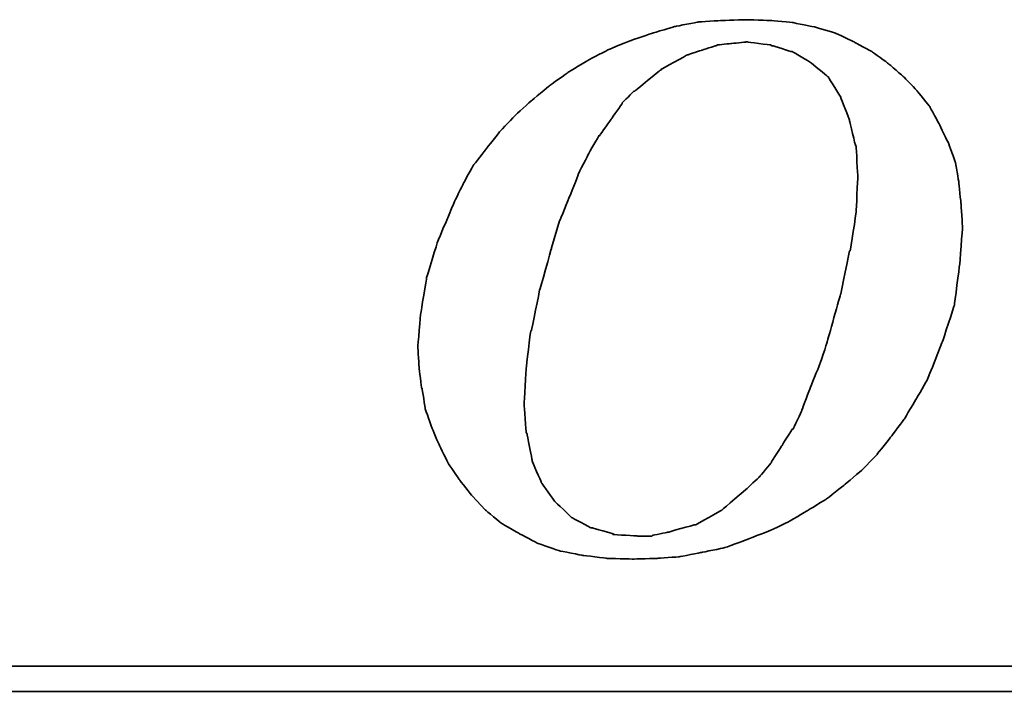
# Model space of a CAD drawing. Header units: millimetres. Extents: x 0 to 179, y 4 to 115.
# Tile 38 of 59: x 160.92 to 162.48, y 59.6 to 60.67. Entities that reach past the tile are written whole.
import ezdxf

# ---------------------------------------------------------------- set-up
doc = ezdxf.new("R2010")
doc.units = ezdxf.units.MM
doc.header["$LTSCALE"] = 0.1
doc.layers.add('DIM', color=4, linetype='CONTINUOUS')
doc.layers.add('layer 1', color=7, linetype='CONTINUOUS')

# ---------------------------------------------------------------- blocks, each defined once
blk = doc.blocks.new('TBI MOTION logo(完整正式版)')
at = {"layer": 'layer 1', "color": 22, "lineweight": 35}
for points, knots in [([(-11.34375, -6.98375), (-11.34375, -6.98375), (-10.91375, -7.43875), (-10.91375, -7.43875), (-10.91375, -7.43875), (-10.91375, -7.43875), (-10.38625, -7.87125), (-10.38625, -7.87125), (-10.38625, -7.87125), (-10.38625, -7.87125), (-9.81125, -8.20375), (-9.81125, -8.20375), (-9.81125, -8.20375), (-9.81125, -8.20375), (-9.21125, -8.51875), (-9.21125, -8.51875), (-9.21125, -8.51875), (-9.21125, -8.51875), (-8.51625, -8.75875), (-8.51625, -8.75875), (-8.51625, -8.75875), (-8.51625, -8.75875), (-7.77125, -8.90375), (-7.77125, -8.90375), (-7.77125, -8.90375), (-7.77125, -8.90375), (-6.97875, -8.99875), (-6.97875, -8.99875), (-6.97875, -8.99875), (-6.97875, -8.99875), (-6.14125, -9.02375), (-6.14125, -9.02375), (-6.14125, -9.02375), (-6.14125, -9.02375), (-5.37125, -8.99875), (-5.37125, -8.99875), (-5.37125, -8.99875), (-5.37125, -8.99875), (-4.65375, -8.94875), (-4.65375, -8.94875), (-4.65375, -8.94875), (-4.65375, -8.94875), (-3.93375, -8.80625), (-3.93375, -8.80625), (-3.93375, -8.80625), (-3.93375, -8.80625), (-3.21375, -8.66375), (-3.21375, -8.66375), (-3.21375, -8.66375), (-3.21375, -8.66375), (-2.49375, -8.39875), (-2.49375, -8.39875), (-2.49375, -8.39875), (-2.49375, -8.39875), (-1.79875, -8.13375), (-1.79875, -8.13375), (-1.79875, -8.13375), (-1.79875, -8.13375), (-1.17375, -7.84375), (-1.17375, -7.84375), (-1.17375, -7.84375), (-1.17375, -7.84375), (-0.52375, -7.46375), (-0.52375, -7.46375), (-0.52375, -7.46375), (-0.52375, -7.46375), (0.10124, -7.07875), (0.10124, -7.07875), (0.10124, -7.07875), (0.10124, -7.07875), (0.67625, -6.62375), (0.67625, -6.62375), (0.67625, -6.62375), (0.67625, -6.62375), (1.24874, -6.14375), (1.24874, -6.14375), (1.24874, -6.14375), (1.24874, -6.14375), (1.72874, -5.64125), (1.72874, -5.64125), (1.72874, -5.64125), (1.72874, -5.64125), (2.18624, -5.06375), (2.18624, -5.06375), (2.18624, -5.06375), (2.18624, -5.06375), (2.61625, -4.48874), (2.61625, -4.48874), (2.61625, -4.48874), (2.61625, -4.48874), (3.00125, -3.83874), (3.00125, -3.83874), (3.00125, -3.83874), (3.00125, -3.83874), (3.36124, -3.21374), (3.36124, -3.21374), (3.36124, -3.21374), (3.36124, -3.21374), (3.84374, -1.99125), (3.84374, -1.99125), (3.84374, -1.99125), (3.84374, -1.99125), (4.22625, -0.81875), (4.22625, -0.81875), (4.22625, -0.81875), (4.22625, -0.81875), (4.39125, 0.45624), (4.39125, 0.45624), (4.39125, 0.45624), (4.39125, 0.45624), (4.48874, 1.70124), (4.48874, 1.70124), (4.48874, 1.70124), (4.48874, 1.70124), (4.43874, 2.44625), (4.43874, 2.44625), (4.43874, 2.44625), (4.43874, 2.44625), (4.36874, 3.14125), (4.36874, 3.14125), (4.36874, 3.14125), (4.36874, 3.14125), (4.25125, 3.81125), (4.25125, 3.81125), (4.25125, 3.81125), (4.25125, 3.81125), (4.03124, 4.41125), (4.03124, 4.41125), (4.03124, 4.41125), (4.03124, 4.41125), (3.74374, 5.01125), (3.74374, 5.01125), (3.74374, 5.01125), (3.74374, 5.01125), (3.43124, 5.58875), (3.43124, 5.58875), (3.43124, 5.58875), (3.43124, 5.58875), (3.02625, 6.09125), (3.02625, 6.09125), (3.02625, 6.09125), (3.02625, 6.09125), (2.59374, 6.54875), (2.59374, 6.54875), (2.59374, 6.54875), (2.59374, 6.54875), (2.09124, 6.98125), (2.09124, 6.98125), (2.09124, 6.98125), (2.09124, 6.98125), (1.56124, 7.36625), (1.56124, 7.36625), (1.56124, 7.36625), (1.56124, 7.36625), (0.98624, 7.67625), (0.98624, 7.67625), (0.98624, 7.67625), (0.98624, 7.67625), (0.38624, 7.96375), (0.38624, 7.96375), (0.38624, 7.96375), (0.38624, 7.96375), (-0.25875, 8.15625), (-0.25875, 8.15625), (-0.25875, 8.15625), (-0.25875, 8.15625), (-0.98125, 8.30125), (-0.98125, 8.30125), (-0.98125, 8.30125), (-0.98125, 8.30125), (-1.70124, 8.37125), (-1.70124, 8.37125), (-1.70124, 8.37125), (-1.70124, 8.37125), (-2.49375, 8.39624), (-2.49375, 8.39624), (-2.49375, 8.39624), (-2.49375, 8.39624), (-3.28625, 8.37125), (-3.28625, 8.37125), (-3.28625, 8.37125), (-3.28625, 8.37125), (-4.05125, 8.32125), (-4.05125, 8.32125), (-4.05125, 8.32125), (-4.05125, 8.32125), (-4.77375, 8.18125), (-4.77375, 8.18125), (-4.77375, 8.18125), (-4.77375, 8.18125), (-5.51625, 7.96375), (-5.51625, 7.96375), (-5.51625, 7.96375), (-5.51625, 7.96375), (-6.21125, 7.72625), (-6.21125, 7.72625), (-6.21125, 7.72625), (-6.21125, 7.72625), (-6.92875, 7.43625), (-6.92875, 7.43625), (-6.92875, 7.43625), (-6.92875, 7.43625), (-7.57875, 7.10125), (-7.57875, 7.10125), (-7.57875, 7.10125), (-7.57875, 7.10125), (-8.24875, 6.69125), (-8.24875, 6.69125), (-8.24875, 6.69125), (-8.24875, 6.69125), (-8.84875, 6.26125), (-8.84875, 6.26125), (-8.84875, 6.26125), (-8.84875, 6.26125), (-9.42625, 5.78125), (-9.42625, 5.78125), (-9.42625, 5.78125), (-9.42625, 5.78125), (-9.95375, 5.30125), (-9.95375, 5.30125), (-9.95375, 5.30125), (-9.95375, 5.30125), (-10.43375, 4.79624), (-10.43375, 4.79624), (-10.43375, 4.79624), (-10.43375, 4.79624), (-10.88875, 4.22125), (-10.88875, 4.22125), (-10.88875, 4.22125), (-10.88875, 4.22125), (-11.29875, 3.69375), (-11.29875, 3.69375), (-11.29875, 3.69375), (-11.29875, 3.69375), (-11.63375, 3.09125), (-11.63375, 3.09125), (-11.63375, 3.09125), (-11.63375, 3.09125), (-11.91875, 2.49625), (-11.91875, 2.49625), (-11.91875, 2.49625), (-11.91875, 2.49625), (-12.44875, 1.24625), (-12.44875, 1.24625), (-12.44875, 1.24625), (-12.44875, 1.24625), (-12.80875, 0.06874), (-12.80875, 0.06874), (-12.80875, 0.06874), (-12.80875, 0.06874), (-12.99875, -1.07875), (-12.99875, -1.07875), (-12.99875, -1.07875), (-12.99875, -1.07875), (-13.09375, -2.18375), (-13.09375, -2.18375), (-13.09375, -2.18375), (-13.09375, -2.18375), (-13.04875, -2.85375), (-13.04875, -2.85375), (-13.04875, -2.85375), (-13.04875, -2.85375), (-12.97375, -3.50375), (-12.97375, -3.50375), (-12.97375, -3.50375), (-12.97375, -3.50375), (-12.95375, -3.50375), (-12.95375, -3.50375), (-12.95375, -3.50375), (-12.95375, -3.50375), (-12.85375, -4.17375), (-12.85375, -4.17375), (-12.85375, -4.17375), (-12.85375, -4.17375), (-12.63875, -4.77624), (-12.63875, -4.77624), (-12.63875, -4.77624), (-12.63875, -4.77624), (-12.39875, -5.35125), (-12.39875, -5.35125), (-12.39875, -5.35125), (-12.39875, -5.35125), (-12.11375, -5.92875), (-12.11375, -5.92875), (-12.11375, -5.92875), (-12.11375, -5.92875), (-11.75375, -6.45375), (-11.75375, -6.45375), (-11.75375, -6.45375), (-11.75375, -6.45375), (-11.34375, -6.98375), (-11.34375, -6.98375)], [0, 0, 0, 0, 0.01369863, 0.01369863, 0.01369863, 0.01369864, 0.02739726, 0.02739726, 0.02739726, 0.02739727, 0.04109589, 0.04109589, 0.04109589, 0.0410959, 0.05479452, 0.05479452, 0.05479452, 0.05479453, 0.06849315, 0.06849315, 0.06849315, 0.06849316, 0.08219178, 0.08219178, 0.08219178, 0.08219179, 0.09589041, 0.09589041, 0.09589041, 0.09589042, 0.10958904, 0.10958904, 0.10958904, 0.10958905, 0.12328767, 0.12328767, 0.12328767, 0.12328768, 0.1369863, 0.1369863, 0.1369863, 0.13698631, 0.15068493, 0.15068493, 0.15068493, 0.15068494, 0.16438356, 0.16438356, 0.16438356, 0.16438357, 0.17808219, 0.17808219, 0.17808219, 0.1780822, 0.19178082, 0.19178082, 0.19178082, 0.19178083, 0.20547945, 0.20547945, 0.20547945, 0.20547946, 0.21917808, 0.21917808, 0.21917808, 0.21917809, 0.23287671, 0.23287671, 0.23287671, 0.23287672, 0.24657534, 0.24657534, 0.24657534, 0.24657535, 0.26027397, 0.26027397, 0.26027397, 0.26027398, 0.2739726, 0.2739726, 0.2739726, 0.27397261, 0.28767123, 0.28767123, 0.28767123, 0.28767124, 0.30136986, 0.30136986, 0.30136986, 0.30136987, 0.31506849, 0.31506849, 0.31506849, 0.3150685, 0.32876712, 0.32876712, 0.32876712, 0.32876713, 0.34246575, 0.34246575, 0.34246575, 0.34246576, 0.35616438, 0.35616438, 0.35616438, 0.35616439, 0.36986301, 0.36986301, 0.36986301, 0.36986302, 0.38356164, 0.38356164, 0.38356164, 0.38356165, 0.39726027, 0.39726027, 0.39726027, 0.39726028, 0.4109589, 0.4109589, 0.4109589, 0.41095891, 0.42465753, 0.42465753, 0.42465753, 0.42465754, 0.43835616, 0.43835616, 0.43835616, 0.43835617, 0.45205479, 0.45205479, 0.45205479, 0.4520548, 0.46575342, 0.46575342, 0.46575342, 0.46575343, 0.47945205, 0.47945205, 0.47945205, 0.47945206, 0.49315068, 0.49315068, 0.49315068, 0.49315069, 0.50684932, 0.50684932, 0.50684932, 0.50684933, 0.52054795, 0.52054795, 0.52054795, 0.52054796, 0.53424658, 0.53424658, 0.53424658, 0.53424659, 0.54794521, 0.54794521, 0.54794521, 0.54794522, 0.56164384, 0.56164384, 0.56164384, 0.56164385, 0.57534247, 0.57534247, 0.57534247, 0.57534248, 0.5890411, 0.5890411, 0.5890411, 0.58904111, 0.60273973, 0.60273973, 0.60273973, 0.60273974, 0.61643836, 0.61643836, 0.61643836, 0.61643837, 0.63013699, 0.63013699, 0.63013699, 0.630137, 0.64383562, 0.64383562, 0.64383562, 0.64383563, 0.65753425, 0.65753425, 0.65753425, 0.65753426, 0.67123288, 0.67123288, 0.67123288, 0.67123289, 0.68493151, 0.68493151, 0.68493151, 0.68493152, 0.69863014, 0.69863014, 0.69863014, 0.69863015, 0.71232877, 0.71232877, 0.71232877, 0.71232878, 0.7260274, 0.7260274, 0.7260274, 0.72602741, 0.73972603, 0.73972603, 0.73972603, 0.73972604, 0.75342466, 0.75342466, 0.75342466, 0.75342467, 0.76712329, 0.76712329, 0.76712329, 0.7671233, 0.78082192, 0.78082192, 0.78082192, 0.78082193, 0.79452055, 0.79452055, 0.79452055, 0.79452056, 0.80821918, 0.80821918, 0.80821918, 0.80821919, 0.82191781, 0.82191781, 0.82191781, 0.82191782, 0.83561644, 0.83561644, 0.83561644, 0.83561645, 0.84931507, 0.84931507, 0.84931507, 0.84931508, 0.8630137, 0.8630137, 0.8630137, 0.86301371, 0.87671233, 0.87671233, 0.87671233, 0.87671234, 0.89041096, 0.89041096, 0.89041096, 0.89041097, 0.90410959, 0.90410959, 0.90410959, 0.9041096, 0.91780822, 0.91780822, 0.91780822, 0.91780823, 0.93150685, 0.93150685, 0.93150685, 0.93150686, 0.94520548, 0.94520548, 0.94520548, 0.94520549, 0.95890411, 0.95890411, 0.95890411, 0.95890412, 0.97260274, 0.97260274, 0.97260274, 0.97260275, 0.98630137, 0.98630137, 0.98630137, 0.98630138, 1, 1, 1, 1]), ([(-8.77875, 1.03124), (-8.77875, 1.03124), (-8.51625, 1.89625), (-8.51625, 1.89625), (-8.51625, 1.89625), (-8.51625, 1.89625), (-8.20375, 2.66375), (-8.20375, 2.66375), (-8.20375, 2.66375), (-8.20375, 2.66375), (-7.91625, 3.38125), (-7.91625, 3.38125), (-7.91625, 3.38125), (-7.91625, 3.38125), (-7.91625, 3.40624), (-7.91625, 3.40624), (-7.91625, 3.40624), (-7.91625, 3.40624), (-7.57875, 4.07624), (-7.57875, 4.07624), (-7.57875, 4.07624), (-7.57875, 4.07624), (-7.24375, 4.65125), (-7.24375, 4.65125), (-7.24375, 4.65125), (-7.24375, 4.65125), (-7.21875, 4.65125), (-7.21875, 4.65125), (-7.21875, 4.65125), (-7.21875, 4.65125), (-7.21875, 4.67624), (-7.21875, 4.67624), (-7.21875, 4.67624), (-7.21875, 4.67624), (-6.83625, 5.20375), (-6.83625, 5.20375), (-6.83625, 5.20375), (-6.83625, 5.20375), (-6.49875, 5.68625), (-6.49875, 5.68625), (-6.49875, 5.68625), (-6.49875, 5.68625), (-6.49875, 5.70625), (-6.49875, 5.70625), (-6.49875, 5.70625), (-6.49875, 5.70625), (-6.11625, 6.09125), (-6.11625, 6.09125), (-6.11625, 6.09125), (-6.11625, 6.09125), (-6.09125, 6.09125), (-6.09125, 6.09125), (-6.09125, 6.09125), (-6.09125, 6.09125), (-5.27375, 6.76625), (-5.27375, 6.76625), (-5.27375, 6.76625), (-5.27375, 6.76625), (-5.24875, 6.76625), (-5.24875, 6.76625), (-5.24875, 6.76625), (-5.24875, 6.76625), (-5.24875, 6.78625), (-5.24875, 6.78625), (-5.24875, 6.78625), (-5.24875, 6.78625), (-4.38875, 7.26624), (-4.38875, 7.26624), (-4.38875, 7.26624), (-4.38875, 7.26624), (-4.36125, 7.26624), (-4.36125, 7.26624), (-4.36125, 7.26624), (-4.36125, 7.26624), (-3.93375, 7.41125), (-3.93375, 7.41125), (-3.93375, 7.41125), (-3.93375, 7.41125), (-3.47375, 7.55625), (-3.47375, 7.55625), (-3.47375, 7.55625), (-3.47375, 7.55625), (-3.45375, 7.55625), (-3.45375, 7.55625), (-3.45375, 7.55625), (-3.45375, 7.55625), (-3.42875, 7.58124), (-3.42875, 7.58124), (-3.42875, 7.58124), (-3.42875, 7.58124), (-2.97375, 7.62625), (-2.97375, 7.62625), (-2.97375, 7.62625), (-2.97375, 7.62625), (-2.49375, 7.67625), (-2.49375, 7.67625), (-2.49375, 7.67625), (-2.49375, 7.67625), (-2.46875, 7.67625), (-2.46875, 7.67625), (-2.46875, 7.67625), (-2.46875, 7.67625), (-1.70124, 7.58124), (-1.70124, 7.58124), (-1.70124, 7.58124), (-1.70124, 7.58124), (-1.67875, 7.55625), (-1.67875, 7.55625), (-1.67875, 7.55625), (-1.67875, 7.55625), (-1.65375, 7.55625), (-1.65375, 7.55625), (-1.65375, 7.55625), (-1.65375, 7.55625), (-1.03125, 7.36625), (-1.03125, 7.36625), (-1.03125, 7.36625), (-1.03125, 7.36625), (-1.00625, 7.36625), (-1.00625, 7.36625), (-1.00625, 7.36625), (-1.00625, 7.36625), (-0.43124, 7.02624), (-0.43124, 7.02624), (-0.43124, 7.02624), (-0.43124, 7.02624), (-0.40625, 7.00624), (-0.40625, 7.00624), (-0.40625, 7.00624), (-0.40625, 7.00624), (0.12124, 6.57124), (0.12124, 6.57124), (0.12124, 6.57124), (0.12124, 6.57124), (0.14624, 6.54875), (0.14624, 6.54875), (0.14624, 6.54875), (0.14624, 6.54875), (0.17124, 6.52375), (0.17124, 6.52375), (0.17124, 6.52375), (0.17124, 6.52375), (0.55625, 5.89875), (0.55625, 5.89875), (0.55625, 5.89875), (0.55625, 5.89875), (0.55625, 5.87625), (0.55625, 5.87625), (0.55625, 5.87625), (0.55625, 5.87625), (0.84124, 5.15625), (0.84124, 5.15625), (0.84124, 5.15625), (0.84124, 5.15625), (0.84124, 5.13125), (0.84124, 5.13125), (0.84124, 5.13125), (0.84124, 5.13125), (1.03624, 4.31875), (1.03624, 4.31875), (1.03624, 4.31875), (1.03624, 4.31875), (1.05624, 4.31875), (1.05624, 4.31875), (1.05624, 4.31875), (1.05624, 4.31875), (1.05624, 4.29125), (1.05624, 4.29125), (1.05624, 4.29125), (1.05624, 4.29125), (1.10625, 3.33125), (1.10625, 3.33125), (1.10625, 3.33125), (1.10625, 3.33125), (1.10625, 3.30875), (1.10625, 3.30875), (1.10625, 3.30875), (1.10625, 3.30875), (1.05624, 2.20624), (1.05624, 2.20624), (1.05624, 2.20624), (1.05624, 2.20624), (1.05624, 2.18124), (1.05624, 2.18124), (1.05624, 2.18124), (1.05624, 2.18124), (0.86624, 0.93624), (0.86624, 0.93624), (0.86624, 0.93624), (0.86624, 0.93624), (0.84124, 0.93624), (0.84124, 0.93624), (0.84124, 0.93624), (0.84124, 0.93624), (0.55625, -0.45874), (0.55625, -0.45874), (0.55625, -0.45874), (0.55625, -0.45874), (0.12124, -1.99125), (0.12124, -1.99125), (0.12124, -1.99125), (0.12124, -1.99125), (0.12124, -2.01874), (0.12124, -2.01874), (0.12124, -2.01874), (0.12124, -2.01874), (-0.13874, -2.78375), (-0.13874, -2.78375), (-0.13874, -2.78375), (-0.13874, -2.78375), (-0.43124, -3.50375), (-0.43124, -3.50375), (-0.43124, -3.50375), (-0.43124, -3.50375), (-0.69375, -4.19875), (-0.69375, -4.19875), (-0.69375, -4.19875), (-0.69375, -4.19875), (-0.69375, -4.22375), (-0.69375, -4.22375), (-0.69375, -4.22375), (-0.69375, -4.22375), (-0.98125, -4.82374), (-0.98125, -4.82374), (-0.98125, -4.82374), (-0.98125, -4.82374), (-1.00625, -4.82374), (-1.00625, -4.82374), (-1.00625, -4.82374), (-1.00625, -4.82374), (-1.33875, -5.35125), (-1.33875, -5.35125), (-1.33875, -5.35125), (-1.33875, -5.35125), (-1.67875, -5.87875), (-1.67875, -5.87875), (-1.67875, -5.87875), (-1.67875, -5.87875), (-1.67875, -5.90375), (-1.67875, -5.90375), (-1.67875, -5.90375), (-1.67875, -5.90375), (-2.05875, -6.35875), (-2.05875, -6.35875), (-2.05875, -6.35875), (-2.05875, -6.35875), (-2.08375, -6.38375), (-2.08375, -6.38375), (-2.08375, -6.38375), (-2.08375, -6.38375), (-2.46875, -6.74375), (-2.46875, -6.74375), (-2.46875, -6.74375), (-2.46875, -6.74375), (-3.25875, -7.41625), (-3.25875, -7.41625), (-3.25875, -7.41625), (-3.25875, -7.41625), (-3.28625, -7.43875), (-3.28625, -7.43875), (-3.28625, -7.43875), (-3.28625, -7.43875), (-4.12375, -7.91875), (-4.12375, -7.91875), (-4.12375, -7.91875), (-4.12375, -7.91875), (-4.14875, -7.91875), (-4.14875, -7.91875), (-4.14875, -7.91875), (-4.14875, -7.91875), (-4.17125, -7.91875), (-4.17125, -7.91875), (-4.17125, -7.91875), (-4.17125, -7.91875), (-5.03375, -8.15875), (-5.03375, -8.15875), (-5.03375, -8.15875), (-5.03375, -8.15875), (-5.51625, -8.25625), (-5.51625, -8.25625), (-5.51625, -8.25625), (-5.51625, -8.25625), (-5.54125, -8.27875), (-5.54125, -8.27875), (-5.54125, -8.27875), (-5.54125, -8.27875), (-5.56375, -8.27875), (-5.56375, -8.27875), (-5.56375, -8.27875), (-5.56375, -8.27875), (-5.99625, -8.27875), (-5.99625, -8.27875), (-5.99625, -8.27875), (-5.99625, -8.27875), (-6.76375, -8.23125), (-6.76375, -8.23125), (-6.76375, -8.23125), (-6.76375, -8.23125), (-6.78875, -8.23125), (-6.78875, -8.23125), (-6.78875, -8.23125), (-6.78875, -8.23125), (-6.78875, -8.20375), (-6.78875, -8.20375), (-6.78875, -8.20375), (-6.78875, -8.20375), (-7.45875, -8.01375), (-7.45875, -8.01375), (-7.45875, -8.01375), (-7.45875, -8.01375), (-7.48375, -8.01375), (-7.48375, -8.01375), (-7.48375, -8.01375), (-7.48375, -8.01375), (-7.50875, -8.01375), (-7.50875, -8.01375), (-7.50875, -8.01375), (-7.50875, -8.01375), (-8.13125, -7.67875), (-8.13125, -7.67875), (-8.13125, -7.67875), (-8.13125, -7.67875), (-8.15625, -7.65375), (-8.15625, -7.65375), (-8.15625, -7.65375), (-8.15625, -7.65375), (-8.65875, -7.17375), (-8.65875, -7.17375), (-8.65875, -7.17375), (-8.65875, -7.17375), (-8.68375, -7.14875), (-8.68375, -7.14875), (-8.68375, -7.14875), (-8.68375, -7.14875), (-9.08875, -6.57375), (-9.08875, -6.57375), (-9.08875, -6.57375), (-9.08875, -6.57375), (-9.11375, -6.54875), (-9.11375, -6.54875), (-9.11375, -6.54875), (-9.11375, -6.54875), (-9.11375, -6.52875), (-9.11375, -6.52875), (-9.11375, -6.52875), (-9.11375, -6.52875), (-9.40375, -5.85375), (-9.40375, -5.85375), (-9.40375, -5.85375), (-9.40375, -5.85375), (-9.40375, -5.82875), (-9.40375, -5.82875), (-9.40375, -5.82875), (-9.40375, -5.82875), (-9.56875, -4.96875), (-9.56875, -4.96875), (-9.56875, -4.96875), (-9.56875, -4.96875), (-9.59375, -4.94375), (-9.59375, -4.94375), (-9.59375, -4.94375), (-9.59375, -4.94375), (-9.66375, -4.03375), (-9.66375, -4.03375), (-9.66375, -4.03375), (-9.66375, -4.03375), (-9.66375, -4.00875), (-9.66375, -4.00875), (-9.66375, -4.00875), (-9.66375, -4.00875), (-9.59375, -2.85375), (-9.59375, -2.85375), (-9.59375, -2.85375), (-9.59375, -2.85375), (-9.45125, -1.65875), (-9.45125, -1.65875), (-9.45125, -1.65875), (-9.45125, -1.65875), (-9.42625, -1.63375), (-9.42625, -1.63375), (-9.42625, -1.63375), (-9.42625, -1.63375), (-9.16125, -0.33875), (-9.16125, -0.33875), (-9.16125, -0.33875), (-9.16125, -0.33875), (-8.77875, 1.00624), (-8.77875, 1.00624), (-8.77875, 1.00624), (-8.77875, 1.00624), (-8.77875, 1.03124), (-8.77875, 1.03124)], [0, 0, 0, 0, 0.01020408, 0.01020408, 0.01020408, 0.01020409, 0.02040816, 0.02040816, 0.02040816, 0.02040817, 0.03061224, 0.03061224, 0.03061224, 0.03061225, 0.04081633, 0.04081633, 0.04081633, 0.04081634, 0.05102041, 0.05102041, 0.05102041, 0.05102042, 0.06122449, 0.06122449, 0.06122449, 0.0612245, 0.07142857, 0.07142857, 0.07142857, 0.07142858, 0.08163265, 0.08163265, 0.08163265, 0.08163266, 0.09183673, 0.09183673, 0.09183673, 0.09183674, 0.10204082, 0.10204082, 0.10204082, 0.10204083, 0.1122449, 0.1122449, 0.1122449, 0.11224491, 0.12244898, 0.12244898, 0.12244898, 0.12244899, 0.13265306, 0.13265306, 0.13265306, 0.13265307, 0.14285714, 0.14285714, 0.14285714, 0.14285715, 0.15306122, 0.15306122, 0.15306122, 0.15306123, 0.16326531, 0.16326531, 0.16326531, 0.16326532, 0.17346939, 0.17346939, 0.17346939, 0.1734694, 0.18367347, 0.18367347, 0.18367347, 0.18367348, 0.19387755, 0.19387755, 0.19387755, 0.19387756, 0.20408163, 0.20408163, 0.20408163, 0.20408164, 0.21428571, 0.21428571, 0.21428571, 0.21428572, 0.2244898, 0.2244898, 0.2244898, 0.22448981, 0.23469388, 0.23469388, 0.23469388, 0.23469389, 0.24489796, 0.24489796, 0.24489796, 0.24489797, 0.25510204, 0.25510204, 0.25510204, 0.25510205, 0.26530612, 0.26530612, 0.26530612, 0.26530613, 0.2755102, 0.2755102, 0.2755102, 0.27551021, 0.28571429, 0.28571429, 0.28571429, 0.2857143, 0.29591837, 0.29591837, 0.29591837, 0.29591838, 0.30612245, 0.30612245, 0.30612245, 0.30612246, 0.31632653, 0.31632653, 0.31632653, 0.31632654, 0.32653061, 0.32653061, 0.32653061, 0.32653062, 0.33673469, 0.33673469, 0.33673469, 0.3367347, 0.34693878, 0.34693878, 0.34693878, 0.34693879, 0.35714286, 0.35714286, 0.35714286, 0.35714287, 0.36734694, 0.36734694, 0.36734694, 0.36734695, 0.37755102, 0.37755102, 0.37755102, 0.37755103, 0.3877551, 0.3877551, 0.3877551, 0.38775511, 0.39795918, 0.39795918, 0.39795918, 0.39795919, 0.40816327, 0.40816327, 0.40816327, 0.40816328, 0.41836735, 0.41836735, 0.41836735, 0.41836736, 0.42857143, 0.42857143, 0.42857143, 0.42857144, 0.43877551, 0.43877551, 0.43877551, 0.43877552, 0.44897959, 0.44897959, 0.44897959, 0.4489796, 0.45918367, 0.45918367, 0.45918367, 0.45918368, 0.46938776, 0.46938776, 0.46938776, 0.46938777, 0.47959184, 0.47959184, 0.47959184, 0.47959185, 0.48979592, 0.48979592, 0.48979592, 0.48979593, 0.5, 0.5, 0.5, 0.50000001, 0.51020408, 0.51020408, 0.51020408, 0.51020409, 0.52040816, 0.52040816, 0.52040816, 0.52040817, 0.53061224, 0.53061224, 0.53061224, 0.53061225, 0.54081633, 0.54081633, 0.54081633, 0.54081634, 0.55102041, 0.55102041, 0.55102041, 0.55102042, 0.56122449, 0.56122449, 0.56122449, 0.5612245, 0.57142857, 0.57142857, 0.57142857, 0.57142858, 0.58163265, 0.58163265, 0.58163265, 0.58163266, 0.59183673, 0.59183673, 0.59183673, 0.59183674, 0.60204082, 0.60204082, 0.60204082, 0.60204083, 0.6122449, 0.6122449, 0.6122449, 0.61224491, 0.62244898, 0.62244898, 0.62244898, 0.62244899, 0.63265306, 0.63265306, 0.63265306, 0.63265307, 0.64285714, 0.64285714, 0.64285714, 0.64285715, 0.65306122, 0.65306122, 0.65306122, 0.65306123, 0.66326531, 0.66326531, 0.66326531, 0.66326532, 0.67346939, 0.67346939, 0.67346939, 0.6734694, 0.68367347, 0.68367347, 0.68367347, 0.68367348, 0.69387755, 0.69387755, 0.69387755, 0.69387756, 0.70408163, 0.70408163, 0.70408163, 0.70408164, 0.71428571, 0.71428571, 0.71428571, 0.71428572, 0.7244898, 0.7244898, 0.7244898, 0.72448981, 0.73469388, 0.73469388, 0.73469388, 0.73469389, 0.74489796, 0.74489796, 0.74489796, 0.74489797, 0.75510204, 0.75510204, 0.75510204, 0.75510205, 0.76530612, 0.76530612, 0.76530612, 0.76530613, 0.7755102, 0.7755102, 0.7755102, 0.77551021, 0.78571429, 0.78571429, 0.78571429, 0.7857143, 0.79591837, 0.79591837, 0.79591837, 0.79591838, 0.80612245, 0.80612245, 0.80612245, 0.80612246, 0.81632653, 0.81632653, 0.81632653, 0.81632654, 0.82653061, 0.82653061, 0.82653061, 0.82653062, 0.83673469, 0.83673469, 0.83673469, 0.8367347, 0.84693878, 0.84693878, 0.84693878, 0.84693879, 0.85714286, 0.85714286, 0.85714286, 0.85714287, 0.86734694, 0.86734694, 0.86734694, 0.86734695, 0.87755102, 0.87755102, 0.87755102, 0.87755103, 0.8877551, 0.8877551, 0.8877551, 0.88775511, 0.89795918, 0.89795918, 0.89795918, 0.89795919, 0.90816327, 0.90816327, 0.90816327, 0.90816328, 0.91836735, 0.91836735, 0.91836735, 0.91836736, 0.92857143, 0.92857143, 0.92857143, 0.92857144, 0.93877551, 0.93877551, 0.93877551, 0.93877552, 0.94897959, 0.94897959, 0.94897959, 0.9489796, 0.95918367, 0.95918367, 0.95918367, 0.95918368, 0.96938776, 0.96938776, 0.96938776, 0.96938777, 0.97959184, 0.97959184, 0.97959184, 0.97959185, 0.98979592, 0.98979592, 0.98979592, 0.98979593, 1, 1, 1, 1]), ([(75.90875, -9.47875), (75.90875, -9.47875), (75.90875, -12.28625), (75.90875, -12.28625), (75.90875, -12.28625), (75.90875, -12.28625), (75.90875, -12.47875), (75.90875, -12.47875), (75.90875, -12.47875), (75.90875, -12.47875), (75.71625, -12.47875), (75.71625, -12.47875), (75.71625, -12.47875), (75.71625, -12.47875), (-88.32875, -12.47875), (-88.32875, -12.47875), (-88.32875, -12.47875), (-88.32875, -12.47875), (-88.32875, -13.29375), (-88.32875, -13.29375), (-88.32875, -13.29375), (-88.32875, -13.29375), (82.89125, -13.29375), (82.89125, -13.29375), (82.89125, -13.29375), (82.89125, -13.29375), (75.90875, -9.47875), (75.90875, -9.47875)], [0, 0, 0, 0, 0.14285714, 0.14285714, 0.14285714, 0.14285715, 0.28571429, 0.28571429, 0.28571429, 0.2857143, 0.42857143, 0.42857143, 0.42857143, 0.42857144, 0.57142857, 0.57142857, 0.57142857, 0.57142858, 0.71428571, 0.71428571, 0.71428571, 0.71428572, 0.85714286, 0.85714286, 0.85714286, 0.85714287, 1, 1, 1, 1])]:
    blk.add_open_spline(points, degree=3, knots=knots, dxfattribs=at)

msp = doc.modelspace()

# ---------------------------------------------------------------- block references
at = {"layer": 'DIM', "color": 7, "xscale": 0.0490385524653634, "yscale": 0.0490385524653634, "zscale": 0.0490385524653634}
msp.add_blockref('TBI MOTION logo(完整正式版)', (162.1911, 60.2535), dxfattribs=at)

doc.saveas('drawing.dxf')
